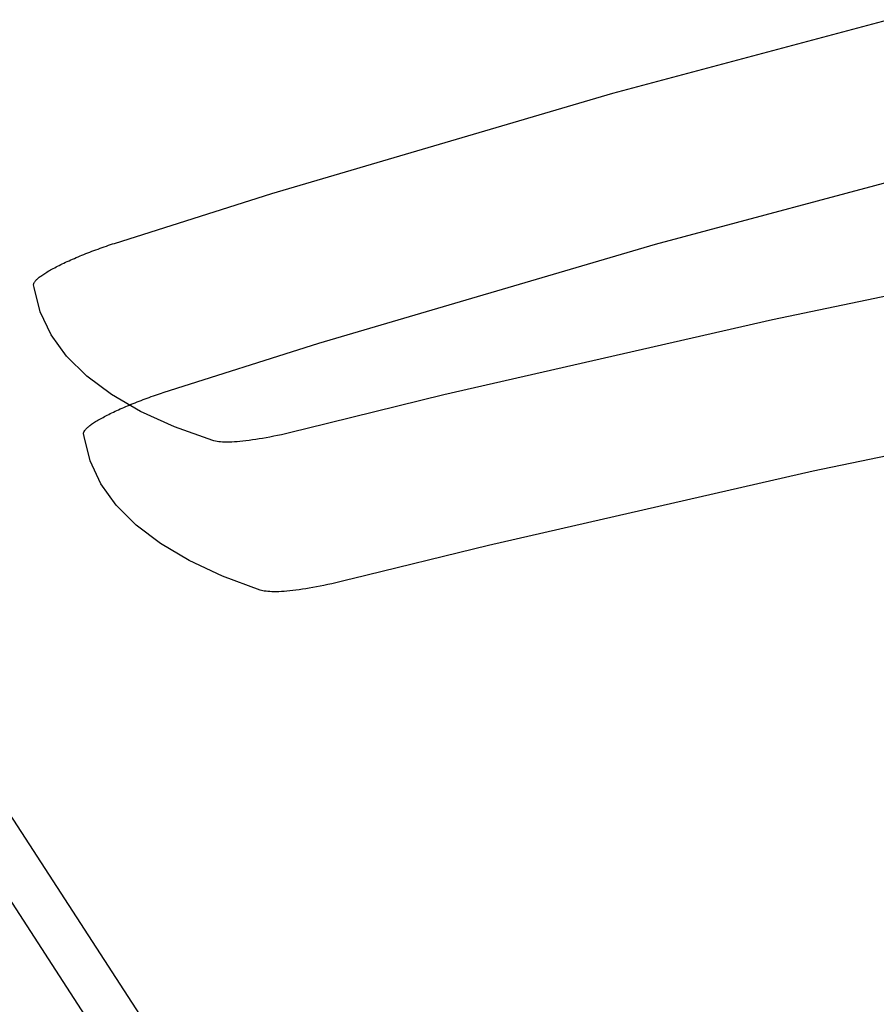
# Model space of a CAD drawing. Extents: x 2585 to 3160, y 2666 to 3200.
# Tile 181 of 256: x 2616 to 2664, y 3119 to 3175. Entities that reach past the tile are written whole.
import ezdxf

# ---------------------------------------------------------------- set-up
doc = ezdxf.new("R2010")
doc.units = 0
doc.layers.add('CAPA_01', color=12, linetype='CONTINUOUS')
doc.layers.add('PP', color=51, linetype='CONTINUOUS')

msp = doc.modelspace()

# ---------------------------------------------------------------- linework, layer by layer
at = {"layer": 'CAPA_01'}
for points in [[(2673.363, 3160.765, 699.505), (2658.353, 3157.644, 703.495), (2639.777, 3153.393, 708.824), (2631.977, 3151.475, 711.192), (2631.741, 3151.414, 711.261), (2631.506, 3151.356, 711.339), (2631.274, 3151.3, 711.424), (2631.045, 3151.246, 711.517), (2630.819, 3151.194, 711.619), (2630.595, 3151.145, 711.728), (2630.375, 3151.099, 711.845), (2630.159, 3151.054, 711.969), (2629.946, 3151.013, 712.101), (2629.738, 3150.974, 712.24), (2629.534, 3150.938, 712.386), (2629.335, 3150.904, 712.539), (2629.141, 3150.873, 712.699), (2628.952, 3150.845, 712.866), (2628.768, 3150.82, 713.038), (2628.589, 3150.798, 713.217), (2628.417, 3150.778, 713.402), (2628.25, 3150.762, 713.592), (2628.09, 3150.748, 713.788), (2627.936, 3150.738, 713.989), (2627.789, 3150.73, 714.195), (2627.648, 3150.725, 714.405), (2627.514, 3150.723, 714.621), (2627.387, 3150.724, 714.84), (2627.268, 3150.728, 715.064), (2627.156, 3150.736, 715.291), (2627.051, 3150.746, 715.521), (2626.954, 3150.759, 715.755), (2626.865, 3150.774, 715.992), (2626.783, 3150.793, 716.231), (2626.71, 3150.815, 716.473), (2624.547, 3151.591, 724.105), (2622.637, 3152.456, 731.796), (2620.984, 3153.409, 739.535), (2619.588, 3154.449, 747.314), (2618.452, 3155.575, 755.123), (2617.577, 3156.786, 762.953), (2616.964, 3158.079, 770.795), (2616.614, 3159.454, 778.638), (2616.588, 3159.618, 779.571), (2616.588, 3159.64, 779.688), (2616.591, 3159.662, 779.805), (2616.597, 3159.686, 779.92), (2616.606, 3159.71, 780.036), (2616.618, 3159.735, 780.151), (2616.632, 3159.761, 780.266), (2616.65, 3159.788, 780.38), (2616.671, 3159.816, 780.495), (2616.695, 3159.846, 780.612), (2616.723, 3159.877, 780.729), (2616.753, 3159.908, 780.844), (2616.787, 3159.941, 780.958), (2616.824, 3159.974, 781.071), (2616.863, 3160.007, 781.182), (2616.906, 3160.042, 781.292), (2616.951, 3160.077, 781.401), (2616.999, 3160.112, 781.508), (2617.049, 3160.149, 781.613), (2617.103, 3160.186, 781.717), (2617.159, 3160.223, 781.819), (2617.218, 3160.261, 781.919), (2617.279, 3160.3, 782.018), (2617.343, 3160.339, 782.115), (2617.409, 3160.379, 782.21), (2617.478, 3160.419, 782.303), (2617.55, 3160.459, 782.394), (2617.624, 3160.5, 782.483), (2617.7, 3160.542, 782.571), (2617.779, 3160.584, 782.656), (2617.86, 3160.626, 782.74), (2617.943, 3160.669, 782.821), (2618.029, 3160.712, 782.9), (2618.117, 3160.755, 782.977), (2618.207, 3160.799, 783.051), (2618.299, 3160.843, 783.124), (2618.393, 3160.887, 783.194), (2618.489, 3160.931, 783.262), (2618.588, 3160.976, 783.327), (2618.688, 3161.021, 783.39), (2618.79, 3161.066, 783.45), (2618.894, 3161.11, 783.508), (2618.998, 3161.155, 783.563), (2619.104, 3161.2, 783.615), (2619.212, 3161.244, 783.664), (2619.32, 3161.289, 783.711), (2619.43, 3161.333, 783.755), (2619.541, 3161.377, 783.796), (2619.653, 3161.421, 783.834), (2619.766, 3161.465, 783.87), (2619.88, 3161.509, 783.903), (2619.995, 3161.552, 783.933), (2620.111, 3161.595, 783.96), (2620.228, 3161.638, 783.984), (2620.346, 3161.681, 784.006), (2620.464, 3161.724, 784.025), (2620.583, 3161.766, 784.041), (2620.701, 3161.807, 784.054), (2620.818, 3161.847, 784.065), (2620.936, 3161.887, 784.072), (2621.055, 3161.927, 784.077), (2621.152, 3161.959, 784.079), (2630.06, 3164.78, 783.887), (2649.334, 3170.447, 783.51), (2664.876, 3174.598, 783.248)], [(2675.485, 3152.16, 701.032), (2660.651, 3149.082, 705.013), (2642.297, 3144.892, 710.332), (2634.592, 3143.002, 712.696), (2634.357, 3142.942, 712.766), (2634.124, 3142.884, 712.844), (2633.894, 3142.829, 712.931), (2633.667, 3142.776, 713.026), (2633.442, 3142.725, 713.128), (2633.22, 3142.677, 713.238), (2633.002, 3142.631, 713.356), (2632.788, 3142.588, 713.481), (2632.578, 3142.547, 713.614), (2632.371, 3142.509, 713.754), (2632.17, 3142.473, 713.901), (2631.972, 3142.44, 714.055), (2631.78, 3142.41, 714.215), (2631.593, 3142.383, 714.382), (2631.412, 3142.359, 714.555), (2631.236, 3142.337, 714.734), (2631.065, 3142.319, 714.919), (2630.901, 3142.303, 715.11), (2630.743, 3142.29, 715.306), (2630.592, 3142.28, 715.507), (2630.447, 3142.273, 715.713), (2630.308, 3142.269, 715.924), (2630.177, 3142.268, 716.139), (2630.053, 3142.27, 716.358), (2629.936, 3142.275, 716.582), (2629.826, 3142.283, 716.808), (2629.724, 3142.293, 717.039), (2629.629, 3142.307, 717.272), (2629.542, 3142.324, 717.508), (2629.463, 3142.343, 717.747), (2629.392, 3142.366, 717.987), (2627.263, 3143.152, 725.621), (2625.382, 3144.027, 733.311), (2623.754, 3144.987, 741.048), (2622.378, 3146.033, 748.822), (2621.257, 3147.163, 756.626), (2620.393, 3148.376, 764.45), (2619.785, 3149.67, 772.285), (2619.436, 3151.044, 780.122), (2619.411, 3151.208, 781.05), (2619.411, 3151.229, 781.167), (2619.414, 3151.252, 781.283), (2619.42, 3151.275, 781.399), (2619.429, 3151.299, 781.514), (2619.44, 3151.324, 781.628), (2619.455, 3151.35, 781.742), (2619.472, 3151.377, 781.856), (2619.492, 3151.405, 781.97), (2619.517, 3151.435, 782.088), (2619.544, 3151.465, 782.204), (2619.574, 3151.496, 782.319), (2619.608, 3151.528, 782.432), (2619.644, 3151.561, 782.544), (2619.683, 3151.595, 782.655), (2619.725, 3151.629, 782.765), (2619.769, 3151.664, 782.872), (2619.817, 3151.699, 782.979), (2619.867, 3151.735, 783.084), (2619.919, 3151.772, 783.187), (2619.975, 3151.809, 783.289), (2620.033, 3151.847, 783.388), (2620.094, 3151.885, 783.487), (2620.157, 3151.924, 783.583), (2620.222, 3151.963, 783.678), (2620.291, 3152.003, 783.771), (2620.361, 3152.043, 783.862), (2620.434, 3152.084, 783.951), (2620.51, 3152.125, 784.038), (2620.587, 3152.166, 784.123), (2620.667, 3152.208, 784.206), (2620.75, 3152.25, 784.287), (2620.834, 3152.293, 784.365), (2620.921, 3152.336, 784.442), (2621.01, 3152.379, 784.516), (2621.101, 3152.423, 784.588), (2621.194, 3152.466, 784.658), (2621.289, 3152.51, 784.726), (2621.386, 3152.554, 784.791), (2621.485, 3152.599, 784.854), (2621.586, 3152.643, 784.914), (2621.688, 3152.688, 784.971), (2621.791, 3152.732, 785.026), (2621.896, 3152.776, 785.078), (2622.002, 3152.82, 785.127), (2622.109, 3152.864, 785.173), (2622.217, 3152.908, 785.217), (2622.327, 3152.952, 785.258), (2622.438, 3152.995, 785.296), (2622.549, 3153.038, 785.332), (2622.662, 3153.082, 785.365), (2622.776, 3153.125, 785.395), (2622.89, 3153.167, 785.422), (2623.005, 3153.21, 785.446), (2623.122, 3153.252, 785.468), (2623.239, 3153.294, 785.487), (2623.356, 3153.336, 785.503), (2623.472, 3153.376, 785.516), (2623.588, 3153.416, 785.527), (2623.705, 3153.456, 785.534), (2623.821, 3153.495, 785.539), (2623.917, 3153.527, 785.541), (2632.711, 3156.312, 785.358), (2651.744, 3161.91, 784.997), (2667.095, 3166.012, 784.746)]]:
    msp.add_polyline3d(points, dxfattribs=at)
at = {"layer": 'PP'}
for p, q in [((2597.317, 3152.466, 39.849), (2642.453, 3082.94, 390.86)), ((2605.267, 3145.029, 37.339), (2650.403, 3075.503, 388.35))]:
    msp.add_line(p, q, dxfattribs=at)

doc.saveas('drawing.dxf')
